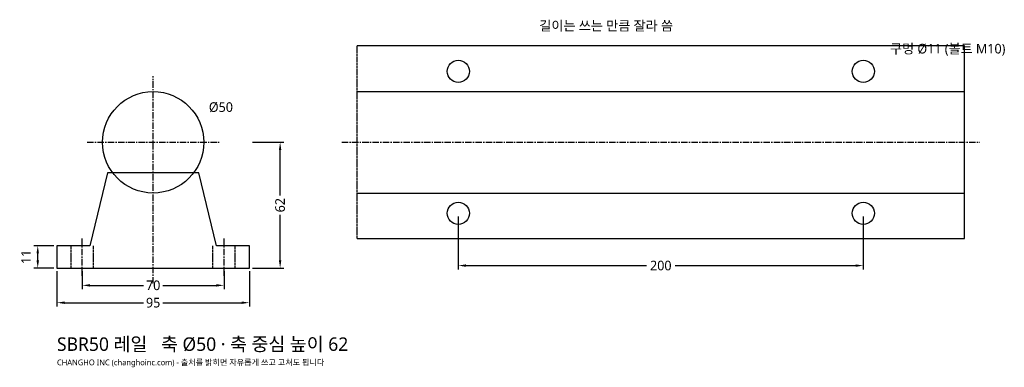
# Model space of a CAD drawing. Header units: millimetres. Extents: x -66 to 420, y -49 to 122.
import ezdxf

# ---------------------------------------------------------------- set-up
doc = ezdxf.new("R2010")
doc.units = ezdxf.units.MM
doc.linetypes.add('CENTER', pattern=[5.08, 3.175, -0.635, 0.635, -0.635])
doc.linetypes.add('DASHED', pattern=[1.524, 1.27, -0.254])
for name, color, linetype in [('문자', 7, 'CONTINUOUS'), ('숨은선', 3, 'DASHED'), ('외형선', 7, 'CONTINUOUS'), ('중심선', 1, 'CENTER'), ('치수', 4, 'CONTINUOUS')]:
    doc.layers.add(name, color=color, linetype=linetype)
doc.styles.add('CH_KOR', font='malgun.ttf')
doc.dimstyles.new('CH_DIM', dxfattribs={"dimtxt": 2.5, "dimasz": 2, "dimexe": 1, "dimexo": 0.8, "dimgap": 0.8, "dimtad": 1, "dimdec": 1, "dimdsep": 46, "dimtxsty": 'CH_KOR', "dimcen": 2.5, "dimclrd": 4, "dimclre": 4, "dimclrt": 4, "dimazin": 3, "dimtfac": 1, "dimtmove": 0, "dimatfit": 3})

# ---------------------------------------------------------------- blocks, each defined once
blk = doc.blocks.new('_CLOSEDFILLED')
at = {"color": 0, "linetype": 'BYBLOCK'}
blk.add_solid([(-1, 0.16), (0, 0), (-1, -0.16)], dxfattribs=at)
blk = doc.blocks.new('*D1')
at = {"color": 4}
for p, q in [((-47.5, -1.52), (-47.5, -19)), ((47.5, -1.52), (47.5, -19)), ((-43.7, -17.1), (-4.75, -17.1)), ((4.75, -17.1), (43.7, -17.1))]:
    blk.add_line(p, q, dxfattribs=at)
at = {"layer": 'Defpoints'}
for p in [(-47.5, 0), (47.5, 0), (-47.5, -17.1)]:
    blk.add_point(p, dxfattribs=at)
at = {"layer": '치수', "color": 4, "xscale": 3.8, "yscale": 3.8, "rotation": 180}
blk.add_blockref('_CLOSEDFILLED', (-47.5, -17.1), dxfattribs=at)
at = {"layer": '치수', "color": 4, "xscale": 3.8, "yscale": 3.8}
blk.add_blockref('_CLOSEDFILLED', (47.5, -17.1), dxfattribs=at)
at = {"layer": '치수', "color": 4, "insert": (0, -17.1), "char_height": 4.75, "attachment_point": 5, "style": 'CH_KOR'}
blk.add_mtext('95', dxfattribs=at)
blk = doc.blocks.new('*D2')
at = {"color": 4}
for p, q in [((-35, -1.52), (-35, -10.45)), ((35, -1.52), (35, -10.45)), ((-31.2, -8.55), (-4.75, -8.55)), ((4.75, -8.55), (31.2, -8.55))]:
    blk.add_line(p, q, dxfattribs=at)
at = {"layer": 'Defpoints'}
for p in [(-35, 0), (35, 0), (-35, -8.55)]:
    blk.add_point(p, dxfattribs=at)
at = {"layer": '치수', "color": 4, "xscale": 3.8, "yscale": 3.8, "rotation": 180}
blk.add_blockref('_CLOSEDFILLED', (-35, -8.55), dxfattribs=at)
at = {"layer": '치수', "color": 4, "xscale": 3.8, "yscale": 3.8}
blk.add_blockref('_CLOSEDFILLED', (35, -8.55), dxfattribs=at)
at = {"layer": '치수', "color": 4, "insert": (0, -8.55), "char_height": 4.75, "attachment_point": 5, "style": 'CH_KOR'}
blk.add_mtext('70', dxfattribs=at)
blk = doc.blocks.new('*D3')
at = {"color": 4}
for p, q in [((49.02, 62), (64.6, 62)), ((62.7, 35.75), (62.7, 58.2)), ((62.7, 3.8), (62.7, 26.25)), ((49.02, 0), (64.6, 0))]:
    blk.add_line(p, q, dxfattribs=at)
at = {"layer": 'Defpoints'}
for p in [(47.5, 62), (47.5, 0), (62.7, 0)]:
    blk.add_point(p, dxfattribs=at)
at = {"layer": '치수', "color": 4, "xscale": 3.8, "yscale": 3.8}
for p, rotation in [((62.7, 62), 90), ((62.7, 0), 270)]:
    blk.add_blockref('_CLOSEDFILLED', p, dxfattribs=dict(at, rotation=rotation))
at = {"layer": '치수', "color": 4, "insert": (62.7, 31), "char_height": 4.75, "attachment_point": 5, "rotation": 90, "style": 'CH_KOR'}
blk.add_mtext('62', dxfattribs=at)
blk = doc.blocks.new('*D4')
at = {"color": 4}
for p, q in [((-49.02, 11), (-58.9, 11)), ((-57, 3.8), (-57, 7.2)), ((-49.02, 0), (-58.9, 0))]:
    blk.add_line(p, q, dxfattribs=at)
at = {"layer": 'Defpoints'}
for p in [(-47.5, 11), (-57, 0), (-47.5, 0)]:
    blk.add_point(p, dxfattribs=at)
at = {"layer": '치수', "color": 4, "xscale": 3.8, "yscale": 3.8}
for p, rotation in [((-57, 11), 90), ((-57, 0), 270)]:
    blk.add_blockref('_CLOSEDFILLED', p, dxfattribs=dict(at, rotation=rotation))
at = {"layer": '치수', "color": 4, "insert": (-62.795, 5.5), "char_height": 4.75, "attachment_point": 5, "rotation": 90, "style": 'CH_KOR'}
blk.add_mtext('11', dxfattribs=at)
blk = doc.blocks.new('*D5')
at = {"color": 4}
for p, q in [((150.7, 25.48), (150.7, -0.7)), ((350.7, 25.48), (350.7, -0.7)), ((154.5, 1.2), (243.575, 1.2)), ((257.825, 1.2), (346.9, 1.2))]:
    blk.add_line(p, q, dxfattribs=at)
at = {"layer": 'Defpoints'}
for p in [(150.7, 27), (350.7, 27), (150.7, 1.2)]:
    blk.add_point(p, dxfattribs=at)
at = {"layer": '치수', "color": 4, "xscale": 3.8, "yscale": 3.8, "rotation": 180}
blk.add_blockref('_CLOSEDFILLED', (150.7, 1.2), dxfattribs=at)
at = {"layer": '치수', "color": 4, "xscale": 3.8, "yscale": 3.8}
blk.add_blockref('_CLOSEDFILLED', (350.7, 1.2), dxfattribs=at)
at = {"layer": '치수', "color": 4, "insert": (250.7, 1.2), "char_height": 4.75, "attachment_point": 5, "style": 'CH_KOR'}
blk.add_mtext('200', dxfattribs=at)

msp = doc.modelspace()

# ---------------------------------------------------------------- linework, layer by layer
at = {"layer": '숨은선'}
for p, q in [((100.7, 14.5), (100.7, 109.5)), ((400.7, 14.5), (400.7, 109.5)), ((-40.5, 0), (-40.5, 11)), ((-29.5, 0), (-29.5, 11)), ((29.5, 0), (29.5, 11)), ((40.5, 0), (40.5, 11))]:
    msp.add_line(p, q, dxfattribs=at)
at = {"layer": '외형선'}
for p, q in [((100.7, 87), (400.7, 87)), ((100.7, 37), (400.7, 37))]:
    msp.add_line(p, q, dxfattribs=at)
msp.add_lwpolyline([(100.7, 14.5), (400.7, 14.5), (400.7, 109.5), (100.7, 109.5)], dxfattribs=at)
msp.add_lwpolyline([(-47.5, 0), (47.5, 0), (47.5, 11), (31.25, 11), (22.5, 47), (-22.5, 47), (-31.25, 11), (-47.5, 11)], close=True, dxfattribs=at)
for centre, radius in [((150.7, 97), 5.5), ((350.7, 97), 5.5), ((0, 62), 25), ((150.7, 27), 5.5), ((350.7, 27), 5.5)]:
    msp.add_circle(centre, radius, dxfattribs=at)
at = {"layer": '중심선'}
for p, q in [((0, -7.6), (0, 94.6)), ((-32.6, 62), (32.6, 62)), ((93.1, 62), (408.3, 62)), ((-35, -3.8), (-35, 14.8)), ((35, -3.8), (35, 14.8))]:
    msp.add_line(p, q, dxfattribs=at)

# ---------------------------------------------------------------- texts
at = {"layer": '문자', "style": 'CH_KOR'}
for s, height, p in [('길이는 쓰는 만큼 잘라 씀', 4.75, (190.7, 117.1)), ('구멍 Ø11 (볼트 M10)', 4.75, (363.9, 105.8)), ('Ø50', 4.75, (27.5, 77)), ('SBR50 레일   축 Ø50 · 축 중심 높이 62', 6.65, (-47.5, -40.85)), ('CHANGHO INC (changhoinc.com) - 출처를 밝히면 자유롭게 쓰고 고쳐도 됩니다', 2.85, (-47.5, -47.97))]:
    msp.add_text(s, height=height, dxfattribs=at).set_placement(p)

# ---------------------------------------------------------------- dimensions: what is measured, and where the dimension line sits
at = {"layer": '치수'}
for base, p1, p2, picture, middle in [((62.7, 0), (47.5, 0), (47.5, 62), '*D3', (62.7, 31)), ((-57, 0), (-47.5, 0), (-47.5, 11), '*D4', (-62.8, 5.5))]:
    dim = msp.add_linear_dim(base=base, p1=p1, p2=p2, angle=90, dimstyle='CH_DIM', override={"dimscale": 1.9}, dxfattribs=at)
    dim.commit()
    dim.dimension.update_dxf_attribs({"geometry": picture, "text_midpoint": middle})
for base, p1, p2, picture, middle in [((150.7, 1.2), (150.7, 27), (350.7, 27), '*D5', (250.7, 1.2)), ((-47.5, -17.1), (-47.5, 0), (47.5, 0), '*D1', (0, -17.1)), ((-35, -8.55), (-35, 0), (35, 0), '*D2', (0, -8.55))]:
    dim = msp.add_linear_dim(base=base, p1=p1, p2=p2, dimstyle='CH_DIM', override={"dimscale": 1.9}, dxfattribs=at)
    dim.commit()
    dim.dimension.update_dxf_attribs({"geometry": picture, "text_midpoint": middle})

doc.saveas('drawing.dxf')
